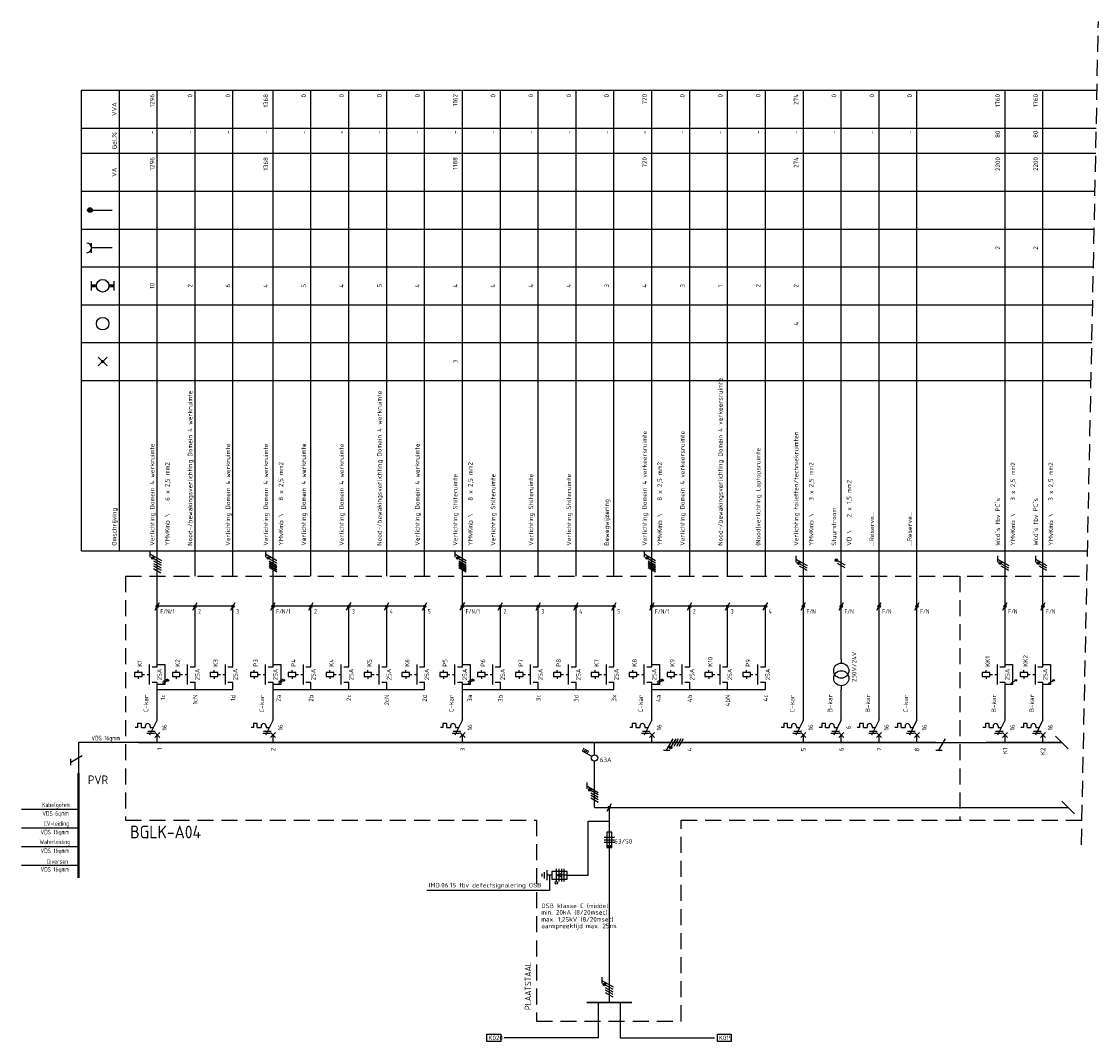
# Model space of a CAD drawing. Extents: x -1224 to 18134, y -20786 to 3554.
# Tile 62 of 88: x 9254 to 9681, y -1286 to -881. Entities that reach past the tile are written whole.
import ezdxf
from ezdxf.enums import TextEntityAlignment as Align

# ---------------------------------------------------------------- set-up
doc = ezdxf.new("R2010")
doc.units = 0
doc.linetypes.add('HIDDEN', pattern=[9.525, 6.35, -3.175])
doc.linetypes.add('STABI11', pattern=[2, 1, -1])
doc.layers.get('0').update_dxf_attribs({"linetype": 'CONTINUOUS'})
for name, color, linetype in [('BL$2----', 7, 'CONTINUOUS'), ('E-principe', 3, 'CONTINUOUS'), ('E-tekst', 2, 'CONTINUOUS'), ('EL$1----', 3, 'CONTINUOUS'), ('EL$1----_1LK-A08', 3, 'CONTINUOUS'), ('EL$1----_BGLK-A04', 3, 'CONTINUOUS'), ('EL6131--_KG', 3, 'CONTINUOUS'), ('kast', 1, 'CONTINUOUS')]:
    doc.layers.add(name, color=color, linetype=linetype)
doc.styles.add('BURO-018', font='ISO.shx', dxfattribs={"height": 1.8})
doc.styles.add('BURO-035', font='ISO.shx', dxfattribs={"height": 3.5})
doc.styles.add('BURO-050', font='ISO.shx', dxfattribs={"height": 5})
doc.styles.get("Standard").update_dxf_attribs({"font": 'iso.shx'})

# ---------------------------------------------------------------- blocks, each defined once
blk = doc.blocks.new('RAIL3')
at = {"color": 0, "linetype": 'Continuous'}
for p, q in [((-6, 0), (6, 0)), ((1.73, 3), (-0.87, -1.5)), ((2.98, 3), (0.48, 3))]:
    blk.add_line(p, q, dxfattribs=at)
blk = doc.blocks.new('HL3')
at = {"color": 0, "linetype": 'Continuous'}
for p, q in [((-3, 6.98), (-3, 4.48)), ((-3, 5.73), (1.5, 3.13)), ((1.5, 2.13), (-1.5, 3.87)), ((1.5, 1.13), (-1.5, 2.87)), ((1.5, 0.13), (-1.5, 1.87)), ((1.5, -0.87), (-1.5, 0.87))]:
    blk.add_line(p, q, dxfattribs=at)
at = {"color": 0, "linetype": 'Continuous', "const_width": 0.5}
blk.add_lwpolyline([(-1.68, 4.12, 1), (-2.18, 4.12, 1)], format="xyb", close=True, dxfattribs=at)
at = {"color": 0, "linetype": 'Continuous'}
blk.add_circle((-1.93, 4.12), 0.5, dxfattribs=at)
blk = doc.blocks.new('0302A1_')
at = {"color": 0, "linetype": 'Continuous'}
blk.add_line((-0.87, -1.5), (0.87, 1.5), dxfattribs=at)
at = {"color": 0, "const_width": 0.5}
blk.add_lwpolyline([(-0.25, 0, 1), (0.25, 0, 1)], format="xyb", close=True, dxfattribs=at)
at = {"color": 0, "linetype": 'Continuous'}
blk.add_circle((0, 0), 0.5, dxfattribs=at)
blk = doc.blocks.new('E00515')
at = {"color": 0, "linetype": 'Continuous'}
for p, q in [((6, 1.5), (0, 1.5)), ((0, 1.5), (0, -1.5)), ((0, 0), (4, 0)), ((1.25, -2.5), (1.25, 2.5)), ((2.25, -2.5), (2.25, 2.5)), ((4, 0), (2.5, 0.5)), ((2.5, -0.5), (4, 0)), ((3.25, -2.5), (3.25, 2.5)), ((4.25, -2.5), (4.25, 2.5)), ((6, -1.5), (6, 1.5)), ((6, 0), (8, 0)), ((8, -2), (8, 2)), ((9, -1.25), (9, 1.25)), ((10, -0.5), (10, 0.5)), ((0, -1.5), (6, -1.5))]:
    blk.add_line(p, q, dxfattribs=at)
blk.add_circle((4.25, 3), 0.5, dxfattribs=at)
blk = doc.blocks.new('00P')
at = {"color": 0, "linetype": 'Continuous'}
for p, q in [((0, 31), (3, 31)), ((3, 31), (3, 23)), ((3, 23), (0, 23))]:
    blk.add_line(p, q, dxfattribs=at)
blk = doc.blocks.new('L1')
at = {"color": 0, "linetype": 'Continuous'}
for p, q in [((-3, 73.98), (-3, 71.48)), ((-3, 72.73), (1.5, 70.13)), ((1.5, 69.13), (-1.5, 70.87)), ((1.5, 68.13), (-1.5, 69.87))]:
    blk.add_line(p, q, dxfattribs=at)
at = {"color": 0, "linetype": 'Continuous', "const_width": 0.5}
blk.add_lwpolyline([(-1.68, 71.12, 1), (-2.18, 71.12, 1)], format="xyb", close=True, dxfattribs=at)
at = {"color": 0, "linetype": 'Continuous'}
blk.add_circle((-1.93, 71.12), 0.5, dxfattribs=at)
blk = doc.blocks.new('L3')
at = {"color": 0, "linetype": 'Continuous'}
for p, q in [((-3, 75.98), (-3, 73.48)), ((-3, 74.73), (1.5, 72.13)), ((1.5, 71.13), (-1.5, 72.87)), ((1.5, 70.13), (-1.5, 71.87)), ((1.5, 69.13), (-1.5, 70.87)), ((1.5, 68.13), (-1.5, 69.87))]:
    blk.add_line(p, q, dxfattribs=at)
at = {"color": 0, "linetype": 'Continuous', "const_width": 0.5}
blk.add_lwpolyline([(-1.68, 73.12, 1), (-2.18, 73.12, 1)], format="xyb", close=True, dxfattribs=at)
at = {"color": 0, "linetype": 'Continuous'}
blk.add_circle((-1.93, 73.12), 0.5, dxfattribs=at)
blk = doc.blocks.new('B26')
at = {"color": 0, "linetype": 'Continuous'}
for p, q in [((0, 9), (0, 21)), ((0, 9), (-3, 3)), ((-7.75, 6), (-8.75, 6)), ((-7.75, 7.5), (-7.75, 6)), ((-6.25, 7.5), (-7.75, 7.5)), ((-6.25, 6), (-6.25, 7.5)), ((-6.25, 6), (-4.75, 6)), ((-4.75, 6.5), (-4.75, 6)), ((-3.75, 4.5), (-0.75, 4.5)), ((-2.75, 6.5), (-2.75, 6)), ((-2.75, 6), (-1.5, 6)), ((-4.125, 3.75), (-1.125, 3.75)), ((-1, 4), (1, 2)), ((-1, 2), (1, 4)), ((0, 0), (0, 3))]:
    blk.add_line(p, q, dxfattribs=at)
blk.add_arc((-3.75, 6.5), 1, 0, 180, dxfattribs=at)
at = {"color": 1, "style": 'BURO-018'}
blk.add_attdef('E_VRIJ1', (-3.548, 12), '', height=1.8, rotation=90, dxfattribs=at)
at = {"color": 1, "linetype": 'Continuous', "style": 'BURO-018'}
blk.add_attdef('E_IIA', text='', height=1.8, rotation=90, dxfattribs=at).set_placement((2, 6), align=Align.TOP_CENTER)
blk = doc.blocks.new('M2')
at = {"color": 0, "linetype": 'Continuous'}
for p, q in [((-3, 23), (-3, 31)), ((-2, 30), (0, 30)), ((0, 30), (0, 33)), ((-6, 27.75), (-9, 27.75)), ((-9, 27.75), (-9, 26.25)), ((-9, 26.25), (-6, 26.25)), ((-7.5, 27.75), (-7.5, 28.75)), ((-7.5, 26.25), (-7.5, 25.25)), ((-6, 26.25), (-6, 27.75)), ((-6, 27.25), (-6, 27.25)), ((-2, 24), (0, 24)), ((0, 21), (0, 24))]:
    blk.add_line(p, q, dxfattribs=at)
at = {"color": 0, "linetype": 'STABI11'}
blk.add_line((-6, 27), (-3, 27), dxfattribs=at)
at = {"color": 1, "linetype": 'Continuous', "style": 'BURO-018'}
blk.add_attdef('E_VRIJ1', (-6, 30), '', height=1.8, rotation=90, dxfattribs=at)
blk.add_attdef('E_IMS', text='', height=1.8, rotation=90, dxfattribs=at).set_placement((0, 27), align=Align.TOP_CENTER)
blk = doc.blocks.new('b1s')
at = {"color": 0, "linetype": 'Continuous'}
blk.add_line((0, 33), (0, 54), dxfattribs=at)
blk = doc.blocks.new('m1s')
at = {"color": 0, "linetype": 'Continuous'}
blk.add_line((0, 54), (0, 66), dxfattribs=at)
blk = doc.blocks.new('m1')
at = {"color": 0, "linetype": 'Continuous'}
blk.add_line((0, 21), (0, 33), dxfattribs=at)
blk = doc.blocks.new('M13')
at = {"color": 0, "linetype": 'Continuous'}
for p, q in [((0, 33), (0, 31.5)), ((0, 22.5), (0, 21))]:
    blk.add_line(p, q, dxfattribs=at)
for centre in [(0, 28.5), (0, 25.5)]:
    blk.add_circle(centre, 3, dxfattribs=at)
at = {"color": 1, "linetype": 'Continuous', "style": 'BURO-018'}
blk.add_attdef('E_VRIJ1', (6, 24), '', height=1.8, rotation=90, dxfattribs=at)
blk = doc.blocks.new('KOLNR1')
at = {"color": 0, "linetype": 'Continuous'}
for p, q in [((1.41, -1.41), (-1.41, 1.41)), ((-1.41, -1.41), (1.41, 1.41))]:
    blk.add_line(p, q, dxfattribs=at)
at = {"color": 0, "linetype": 'Continuous', "const_width": 0.5}
blk.add_lwpolyline([(-0.25, 0, 1), (0.25, 0, 1)], format="xyb", close=True, dxfattribs=at)
blk = doc.blocks.new('KOLNR3')
at = {"color": 0, "linetype": 'Continuous'}
blk.add_circle((0, 0), 2, dxfattribs=at)
blk = doc.blocks.new('KOLNR5')
at = {"color": 0, "linetype": 'Continuous'}
for p, q in [((-3.5, -1.5), (-3.5, 1.5)), ((3.5, 1.5), (3.5, -1.5))]:
    blk.add_line(p, q, dxfattribs=at)
at = {"color": 0, "linetype": 'Continuous', "const_width": 1}
for points in [[(-2, 0), (-3.5, 0)], [(2, 0), (3.5, 0)]]:
    blk.add_lwpolyline(points, dxfattribs=at)
at = {"color": 0, "linetype": 'Continuous'}
blk.add_circle((0, 0), 2, dxfattribs=at)
blk = doc.blocks.new('KOLNR6')
at = {"color": 0, "linetype": 'Continuous'}
for p, q in [((-3.5, -1.5), (-3.5, 1.5)), ((3, 0), (-3.5, 0))]:
    blk.add_line(p, q, dxfattribs=at)
blk.add_arc((-5, 0), 1.5, 270, 90, dxfattribs=at)
blk = doc.blocks.new('KOLNR8')
at = {"color": 0, "linetype": 'Continuous'}
blk.add_line((-4, 0), (3, 0), dxfattribs=at)
at = {"color": 0, "linetype": 'Continuous', "const_width": 0.75}
blk.add_lwpolyline([(-4, -0.375, 1), (-4, 0.375, 1)], format="xyb", close=True, dxfattribs=at)
at = {"color": 0, "linetype": 'Continuous'}
blk.add_circle((-4, 0), 0.75, dxfattribs=at)
blk = doc.blocks.new('1P')
at = {"color": 0, "linetype": 'Continuous'}
blk.add_line((1.5, 0.87), (-1.5, -0.87), dxfattribs=at)
blk = doc.blocks.new('vereffening')
at = {"layer": 'E-principe'}
for p, q in [((9276.8, -1193.67), (9254.23, -1193.67)), ((9276.79, -1201.07), (9254.23, -1201.07)), ((9276.8, -1208.46), (9254.24, -1208.46)), ((9276.79, -1215.86), (9254.23, -1215.86))]:
    blk.add_line(p, q, dxfattribs=at)
at = {"layer": 'E-principe', "const_width": 1}
blk.add_lwpolyline([(9276.8, -1179.2), (9276.8, -1220.83)], dxfattribs=at)
at = {"layer": 'E-tekst', "color": 1, "width": 0.8}
for s, p in [('Kabelgoten', (9262.38, -1192.73)), ('VDS 6qmm', (9262.49, -1196.16)), ('CV-leiding', (9263.1, -1200.18)), ('VDS 16qmm', (9261.77, -1203.55)), ('Waterleiding', (9261.36, -1207.42)), ('VDS 16qmm', (9261.77, -1210.95)), ('Diversen', (9264.23, -1215.2)), ('VDS 16qmm', (9261.77, -1218.34))]:
    blk.add_text(s, height=1.8, dxfattribs=at).set_placement(p)

msp = doc.modelspace()

# ---------------------------------------------------------------- linework, layer by layer
at = {"layer": 'E-principe'}
msp.add_line((9301.36, -1167.2), (9276.8, -1167.2), dxfattribs=at)
at = {"layer": 'EL$1----', "linetype": 'HIDDEN'}
msp.add_line((9673.98, -1207.71), (9680.72, -881.49), dxfattribs=at)
at = {"layer": 'EL$1----', "linetype": 'Continuous'}
for p, q in [((9580.36, -1096.91), (9577.36, -1095.18)), ((9580.36, -1097.91), (9577.36, -1096.18)), ((9481.15, -1171.95), (9481.15, -1167.2)), ((9616.36, -1167.2), (9636.23, -1167.2)), ((9476.4, -1170.54), (9477.1, -1169.33)), ((9480.07, -1172.66), (9476.4, -1170.54)), ((9477.01, -1170.89), (9477.71, -1169.68)), ((9477.61, -1171.24), (9478.31, -1170.03)), ((9478.22, -1171.59), (9478.92, -1170.38)), ((9481.15, -1192.89), (9481.15, -1174.62)), ((9478.63, -1219.76), (9478.63, -1198.36)), ((9485, -1204.73), (9489, -1204.73)), ((9485, -1205.73), (9489, -1205.73)), ((9489, -1206.73), (9485, -1206.73)), ((9488, -1202.73), (9486, -1202.73)), ((9486, -1202.73), (9486, -1208.73)), ((9488, -1208.73), (9488, -1202.73)), ((9486, -1208.73), (9488, -1208.73)), ((9484, -1260.19), (9484, -1262.69)), ((9484, -1261.44), (9488.5, -1264.04)), ((9488.5, -1265.04), (9485.5, -1263.31)), ((9488.5, -1266.04), (9485.5, -1264.31)), ((9488.5, -1267.04), (9485.5, -1265.31)), ((9488.5, -1268.04), (9485.5, -1266.31))]:
    msp.add_line(p, q, dxfattribs=at)
at = {"layer": 'EL$1----'}
for p, q in [((9322.97, -1113.2), (9307.97, -1113.2)), ((9337.97, -1113.2), (9322.97, -1113.2)), ((9368.86, -1113.2), (9353.86, -1113.2)), ((9383.86, -1113.2), (9368.86, -1113.2)), ((9398.86, -1113.2), (9383.86, -1113.2)), ((9413.86, -1113.2), (9398.86, -1113.2)), ((9443.86, -1113.2), (9428.86, -1113.2)), ((9458.86, -1113.2), (9443.86, -1113.2)), ((9473.86, -1113.2), (9458.86, -1113.2)), ((9488.86, -1113.2), (9473.86, -1113.2)), ((9518.86, -1113.2), (9503.86, -1113.2)), ((9533.86, -1113.2), (9518.86, -1113.2)), ((9548.86, -1113.2), (9533.86, -1113.2)), ((9668.77, -1169.73), (9663.7, -1164.67)), ((9481.15, -1192.89), (9668.73, -1192.89)), ((9487, -1192.89), (9487, -1270.17)), ((9671.26, -1195.42), (9666.19, -1190.36)), ((9478.63, -1198.36), (9487, -1198.36)), ((9463.26, -1219.76), (9463.26, -1225.77)), ((9470.26, -1219.76), (9478.63, -1219.76)), ((9463.26, -1225.77), (9414.76, -1225.77)), ((9482.64, -1270.17), (9482.64, -1284.21)), ((9491.36, -1270.17), (9491.36, -1284.21)), ((9482.64, -1284.21), (9445.31, -1284.21)), ((9491.36, -1284.21), (9528.69, -1284.21))]:
    msp.add_line(p, q, dxfattribs=at)
at = {"layer": 'EL$1----', "color": 1, "linetype": 'Continuous'}
for p, q in [((9617.54, -1170.2), (9620.13, -1165.7)), ((9616.29, -1170.2), (9618.79, -1170.2))]:
    msp.add_line(p, q, dxfattribs=at)
at = {"layer": 'EL$1----', "linetype": 'Continuous', "const_width": 0.5}
for points in [[(9577.18, -1094.93, 1), (9576.68, -1094.93, 1)], [(9485.32, -1263.06, 1), (9484.82, -1263.06, 1)]]:
    msp.add_lwpolyline(points, format="xyb", close=True, dxfattribs=at)
at = {"layer": 'EL$1----', "linetype": 'Continuous', "const_width": 0.7}
msp.add_lwpolyline([(9478, -1270.17), (9496, -1270.17)], dxfattribs=at)
at = {"layer": 'EL$1----', "linetype": 'Continuous'}
for centre, radius in [((9576.93, -1094.93), 0.5), ((9481.15, -1173.28), 1.25), ((9485.07, -1263.06), 0.5)]:
    msp.add_circle(centre, radius, dxfattribs=at)
at = {"layer": 'EL$1----'}
for centre in [(9312.24, -1142.54), (9358.13, -1142.54), (9433.13, -1142.54), (9508.13, -1142.54), (9648, -1142.54), (9663, -1142.54)]:
    msp.add_circle(centre, 0.283, dxfattribs=at)
at = {"layer": 'EL$1----', "linetype": 'Continuous'}
msp.add_solid([(9486, -1208.73), (9486, -1207.73), (9488, -1208.73), (9488, -1207.73)], dxfattribs=at)
at = {"layer": 'EL$1----_1LK-A08', "color": 2}
for p, q in [((9438.56, -1282.79), (9444.09, -1282.79)), ((9438.56, -1285.63), (9438.56, -1282.79)), ((9444.09, -1282.79), (9444.09, -1285.63)), ((9529.79, -1282.79), (9535.32, -1282.79)), ((9529.79, -1285.63), (9529.79, -1282.79)), ((9535.32, -1282.79), (9535.32, -1285.63)), ((9444.09, -1285.63), (9438.56, -1285.63)), ((9535.32, -1285.63), (9529.79, -1285.63))]:
    msp.add_line(p, q, dxfattribs=at)
at = {"layer": 'EL$1----_BGLK-A04', "color": 1}
for p, q in [((9277.97, -908.7), (9680.16, -908.7)), ((9277.97, -1091.2), (9277.97, -908.7)), ((9292.97, -1091.2), (9292.97, -908.7)), ((9277.97, -923.7), (9679.85, -923.7)), ((9277.97, -933.7), (9679.64, -933.7)), ((9277.97, -948.7), (9679.33, -948.7)), ((9277.97, -963.7), (9679.02, -963.7)), ((9277.97, -978.7), (9678.71, -978.7)), ((9277.97, -993.7), (9678.4, -993.7)), ((9277.97, -1008.7), (9678.1, -1008.7)), ((9277.97, -1023.7), (9677.79, -1023.7)), ((9277.97, -1091.2), (9676.39, -1091.2))]:
    msp.add_line(p, q, dxfattribs=at)
at = {"layer": 'EL$1----_BGLK-A04'}
for p, q in [((9307.97, -1101.2), (9307.97, -908.7)), ((9322.97, -1101.2), (9322.97, -908.7)), ((9337.97, -1101.2), (9337.97, -908.7)), ((9353.86, -1101.2), (9353.86, -908.7)), ((9368.86, -1101.2), (9368.86, -908.7)), ((9383.86, -1101.2), (9383.86, -908.7)), ((9398.86, -1101.2), (9398.86, -908.7)), ((9413.86, -1101.2), (9413.86, -908.7)), ((9428.86, -1101.2), (9428.86, -908.7)), ((9443.86, -1101.2), (9443.86, -908.7)), ((9458.86, -1101.2), (9458.86, -908.7)), ((9473.86, -1101.2), (9473.86, -908.7)), ((9488.86, -1101.2), (9488.86, -908.7)), ((9503.86, -1101.2), (9503.86, -908.7)), ((9518.86, -1101.2), (9518.86, -908.7)), ((9533.86, -1101.2), (9533.86, -908.7)), ((9548.86, -1101.2), (9548.86, -908.7)), ((9563.86, -1101.2), (9563.86, -908.7)), ((9578.86, -1101.2), (9578.86, -908.7)), ((9593.86, -1101.2), (9593.86, -908.7)), ((9608.86, -1101.2), (9608.86, -908.7)), ((9643.73, -1101.2), (9643.73, -908.7)), ((9658.73, -1101.2), (9658.73, -908.7)), ((9658.73, -1101.2), (9658.73, -908.7)), ((9307.97, -1146.2), (9322.97, -1146.2)), ((9322.97, -1146.2), (9337.97, -1146.2)), ((9353.86, -1146.2), (9368.86, -1146.2)), ((9368.86, -1146.2), (9383.86, -1146.2)), ((9383.86, -1146.2), (9398.86, -1146.2)), ((9398.86, -1146.2), (9413.86, -1146.2)), ((9428.86, -1146.2), (9488.86, -1146.2)), ((9503.86, -1146.2), (9548.86, -1146.2))]:
    msp.add_line(p, q, dxfattribs=at)
at = {"layer": 'EL$1----_BGLK-A04', "color": 1, "linetype": 'HIDDEN'}
for p, q in [((9295.36, -1101.2), (9676.18, -1101.2)), ((9295.36, -1101.2), (9295.36, -1197.93)), ((9625.87, -1101.2), (9625.87, -1197.93))]:
    msp.add_line(p, q, dxfattribs=at)
at = {"layer": 'EL$1----_BGLK-A04'}
for points in [[(9315.47, -1167.2, 0.7, 0.7, 0), (9300.47, -1167.2, 0.7, 0.7, 0)], [(9329.64, -1167.2, 0.7, 0.7, 0), (9314.64, -1167.2, 0.7, 0.7, 0)], [(9331.36, -1167.2, 0.7, 0.7, 0), (9316.36, -1167.2, 0.7, 0.7, 0)], [(9346.36, -1167.2, 0.7, 0.7, 0), (9331.36, -1167.2, 0.7, 0.7, 0)], [(9361.36, -1167.2, 0.7, 0.7, 0), (9346.36, -1167.2, 0.7, 0.7, 0)], [(9376.36, -1167.2, 0.7, 0.7, 0), (9361.36, -1167.2, 0.7, 0.7, 0)], [(9391.36, -1167.2, 0.7, 0.7, 0), (9376.36, -1167.2, 0.7, 0.7, 0)], [(9406.36, -1167.2, 0.7, 0.7, 0), (9391.36, -1167.2, 0.7, 0.7, 0)], [(9421.36, -1167.2, 0.7, 0.7, 0), (9406.36, -1167.2, 0.7, 0.7, 0)], [(9436.36, -1167.2, 0.7, 0.7, 0), (9421.36, -1167.2, 0.7, 0.7, 0)], [(9451.36, -1167.2, 0.7, 0.7, 0), (9436.36, -1167.2, 0.7, 0.7, 0)], [(9466.36, -1167.2, 0.7, 0.7, 0), (9451.36, -1167.2, 0.7, 0.7, 0)], [(9481.36, -1167.2, 0.7, 0.7, 0), (9466.36, -1167.2, 0.7, 0.7, 0)], [(9496.36, -1167.2, 0.7, 0.7, 0), (9481.36, -1167.2, 0.7, 0.7, 0)], [(9511.36, -1167.2, 0.7, 0.7, 0), (9496.36, -1167.2, 0.7, 0.7, 0)], [(9526.36, -1167.2, 0.7, 0.7, 0), (9511.36, -1167.2, 0.7, 0.7, 0)], [(9541.36, -1167.2, 0.7, 0.7, 0), (9526.36, -1167.2, 0.7, 0.7, 0)], [(9556.36, -1167.2, 0.7, 0.7, 0), (9541.36, -1167.2, 0.7, 0.7, 0)], [(9571.36, -1167.2, 0.7, 0.7, 0), (9556.36, -1167.2, 0.7, 0.7, 0)], [(9586.36, -1167.2, 0.7, 0.7, 0), (9571.36, -1167.2, 0.7, 0.7, 0)], [(9601.36, -1167.2, 0.7, 0.7, 0), (9586.36, -1167.2, 0.7, 0.7, 0)], [(9616.36, -1167.2, 0.7, 0.7, 0), (9601.36, -1167.2, 0.7, 0.7, 0)], [(9651.23, -1167.2, 0.7, 0.7, 0), (9636.23, -1167.2, 0.7, 0.7, 0)], [(9666.23, -1167.2, 0.7, 0.7, 0), (9651.23, -1167.2, 0.7, 0.7, 0)]]:
    msp.add_lwpolyline(points, format="xyseb", dxfattribs=at)
at = {"layer": 'EL6131--_KG'}
for p, q in [((9352.36, -1095.86), (9355.36, -1097.6)), ((9427.36, -1095.8), (9430.36, -1097.54)), ((9502.36, -1095.87), (9505.36, -1097.6)), ((9306.44, -1098.24), (9309.44, -1099.98)), ((9352.36, -1096.86), (9355.36, -1098.6)), ((9352.36, -1097.86), (9355.36, -1099.6)), ((9427.36, -1096.8), (9430.36, -1098.54)), ((9427.36, -1097.8), (9430.36, -1099.54)), ((9502.36, -1096.87), (9505.36, -1098.6)), ((9502.36, -1097.87), (9505.36, -1099.6))]:
    msp.add_line(p, q, dxfattribs=at)
at = {"layer": 'kast', "color": 1, "linetype": 'HIDDEN'}
for p, q in [((9295.36, -1197.93), (9458.16, -1197.93)), ((9515.4, -1197.93), (9674.18, -1197.93))]:
    msp.add_line(p, q, dxfattribs=at)
at = {"layer": 'kast', "linetype": 'HIDDEN'}
for p, q in [((9458.16, -1197.93), (9458.16, -1277.59)), ((9515.4, -1277.59), (9515.4, -1197.93)), ((9458.16, -1277.59), (9515.4, -1277.59))]:
    msp.add_line(p, q, dxfattribs=at)

# ---------------------------------------------------------------- block references
at = {"layer": 'BL$2----'}
msp.add_blockref('vereffening', (0, 0), dxfattribs=at)
at = {"layer": 'E-principe', "xscale": -1, "rotation": 90}
msp.add_blockref('RAIL3', (9276.8, -1173.2), dxfattribs=at)
at = {"layer": 'EL$1----'}
for name, p in [('L3', (9308.1, -1167.2)), ('L3', (9353.86, -1167.2)), ('L3', (9428.86, -1167.2)), ('L3', (9503.86, -1167.2)), ('L1', (9563.86, -1167.2)), ('L1', (9643.73, -1167.2)), ('L1', (9658.73, -1167.2)), ('0302A1_', (9307.97, -1113.2)), ('0302A1_', (9322.97, -1113.2)), ('0302A1_', (9337.97, -1113.2)), ('0302A1_', (9353.86, -1113.2)), ('0302A1_', (9368.86, -1113.2)), ('0302A1_', (9383.86, -1113.2)), ('0302A1_', (9398.86, -1113.2)), ('0302A1_', (9413.86, -1113.2)), ('0302A1_', (9428.86, -1113.2)), ('0302A1_', (9443.86, -1113.2)), ('0302A1_', (9458.86, -1113.2)), ('0302A1_', (9473.86, -1113.2)), ('0302A1_', (9488.86, -1113.2)), ('0302A1_', (9503.86, -1113.2)), ('0302A1_', (9518.86, -1113.2)), ('0302A1_', (9533.86, -1113.2)), ('0302A1_', (9548.86, -1113.2)), ('0302A1_', (9563.86, -1113.2)), ('0302A1_', (9578.86, -1113.2)), ('0302A1_', (9593.86, -1113.2)), ('0302A1_', (9608.86, -1113.2)), ('0302A1_', (9643.73, -1113.2)), ('0302A1_', (9658.73, -1113.2)), ('00P', (9307.97, -1167.2)), ('00P', (9353.86, -1167.2)), ('00P', (9428.86, -1167.2)), ('00P', (9503.86, -1167.2)), ('00P', (9643.73, -1167.2)), ('00P', (9658.73, -1167.2)), ('HL3', (9481.15, -1190.05)), ('0302A1_', (9487, -1192.89))]:
    msp.add_blockref(name, p, dxfattribs=at)
at = {"layer": 'EL$1----', "xscale": 0.6399999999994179, "yscale": 0.6399999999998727, "zscale": 0.6400000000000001}
for p in [(9311.05, -1142.63), (9311.05, -1143.23), (9356.94, -1142.63), (9356.94, -1143.23), (9431.94, -1142.63), (9431.94, -1143.23), (9506.94, -1142.63), (9506.94, -1143.23), (9646.82, -1143.23), (9661.82, -1143.23)]:
    msp.add_blockref('1P', p, dxfattribs=at)
at = {"layer": 'EL$1----', "color": 1, "rotation": 90}
msp.add_blockref('HL3', (9515.42, -1167.2), dxfattribs=at)
at = {"layer": 'EL$1----', "rotation": 180}
msp.add_blockref('E00515', (9470.26, -1219.76), dxfattribs=at)
at = {"layer": 'EL$1----_BGLK-A04', "xscale": 1.25, "yscale": 1.25, "zscale": 1.25}
for name, p in [('KOLNR8', (9286.36, -956.2)), ('KOLNR6', (9286.36, -971.2)), ('KOLNR5', (9286.36, -986.2)), ('KOLNR3', (9286.36, -1001.2)), ('KOLNR1', (9286.36, -1016.2))]:
    msp.add_blockref(name, p, dxfattribs=at)
at = {"layer": 'EL$1----_BGLK-A04'}
for name, p in [('m1s', (9307.97, -1167.2)), ('m1s', (9353.86, -1167.2)), ('m1s', (9428.86, -1167.2)), ('m1s', (9503.86, -1167.2)), ('m1s', (9563.86, -1167.2)), ('m1s', (9578.86, -1167.2)), ('m1s', (9593.86, -1167.2)), ('m1s', (9608.86, -1167.2)), ('m1s', (9643.73, -1167.2)), ('m1s', (9658.73, -1167.2)), ('b1s', (9307.97, -1167.2)), ('b1s', (9322.97, -1167.2)), ('b1s', (9337.97, -1167.2)), ('b1s', (9353.86, -1167.2)), ('b1s', (9368.86, -1167.2)), ('b1s', (9383.86, -1167.2)), ('b1s', (9398.86, -1167.2)), ('b1s', (9413.86, -1167.2)), ('b1s', (9428.86, -1167.2)), ('b1s', (9443.86, -1167.2)), ('b1s', (9458.86, -1167.2)), ('b1s', (9473.86, -1167.2)), ('b1s', (9488.86, -1167.2)), ('b1s', (9503.86, -1167.2)), ('b1s', (9518.86, -1167.2)), ('b1s', (9533.86, -1167.2)), ('b1s', (9548.86, -1167.2)), ('b1s', (9563.86, -1167.2)), ('b1s', (9578.86, -1167.2)), ('b1s', (9593.86, -1167.2)), ('b1s', (9608.86, -1167.2)), ('b1s', (9643.73, -1167.2)), ('b1s', (9658.73, -1167.2)), ('m1', (9563.86, -1167.2)), ('m1', (9593.86, -1167.2)), ('m1', (9608.86, -1167.2))]:
    msp.add_blockref(name, p, dxfattribs=at)
for name, p, values in [('M2', (9307.97, -1167.2), {'E_IMS': '25A', 'E_VRIJ1': 'K1'}), ('M2', (9322.97, -1167.2), {'E_IMS': '25A', 'E_VRIJ1': 'K2'}), ('M2', (9337.97, -1167.2), {'E_IMS': '25A', 'E_VRIJ1': 'K3'}), ('M2', (9353.86, -1167.2), {'E_IMS': '25A', 'E_VRIJ1': 'P3'}), ('M2', (9368.86, -1167.2), {'E_IMS': '25A', 'E_VRIJ1': 'P4'}), ('M2', (9383.86, -1167.2), {'E_IMS': '25A', 'E_VRIJ1': 'K4'}), ('M2', (9398.86, -1167.2), {'E_IMS': '25A', 'E_VRIJ1': 'K5'}), ('M2', (9413.86, -1167.2), {'E_IMS': '25A', 'E_VRIJ1': 'K6'}), ('M2', (9428.86, -1167.2), {'E_IMS': '25A', 'E_VRIJ1': 'P5'}), ('M2', (9443.86, -1167.2), {'E_IMS': '25A', 'E_VRIJ1': 'P6'}), ('M2', (9458.86, -1167.2), {'E_IMS': '25A', 'E_VRIJ1': 'P7'}), ('M2', (9473.86, -1167.2), {'E_IMS': '25A', 'E_VRIJ1': 'P8'}), ('M2', (9488.86, -1167.2), {'E_IMS': '25A', 'E_VRIJ1': 'K7'}), ('M2', (9503.86, -1167.2), {'E_IMS': '25A', 'E_VRIJ1': 'K8'}), ('M2', (9518.86, -1167.2), {'E_IMS': '25A', 'E_VRIJ1': 'K9'}), ('M2', (9533.86, -1167.2), {'E_IMS': '25A', 'E_VRIJ1': 'K10'}), ('M2', (9548.86, -1167.2), {'E_IMS': '25A', 'E_VRIJ1': 'P9'}), ('M13', (9578.86, -1167.2), {'E_VRIJ1': '230V/24V'}), ('M2', (9643.73, -1167.2), {'E_IMS': '25A', 'E_VRIJ1': 'KK1'}), ('M2', (9658.73, -1167.2), {'E_IMS': '25A', 'E_VRIJ1': 'KK2'}), ('B26', (9307.97, -1167.2), {'E_IIA': '16', 'E_VRIJ1': 'C-kar'}), ('B26', (9353.86, -1167.2), {'E_IIA': '16', 'E_VRIJ1': 'C-kar'}), ('B26', (9428.86, -1167.2), {'E_IIA': '16', 'E_VRIJ1': 'C-kar'}), ('B26', (9503.86, -1167.2), {'E_IIA': '16', 'E_VRIJ1': 'C-kar'}), ('B26', (9563.86, -1167.2), {'E_IIA': '16', 'E_VRIJ1': 'C-kar'}), ('B26', (9578.86, -1167.2), {'E_IIA': '6', 'E_VRIJ1': 'B-kar'}), ('B26', (9593.86, -1167.2), {'E_IIA': '16', 'E_VRIJ1': 'B-kar'}), ('B26', (9608.86, -1167.2), {'E_IIA': '16', 'E_VRIJ1': 'C-kar'}), ('B26', (9643.73, -1167.2), {'E_IIA': '16', 'E_VRIJ1': 'B-kar'}), ('B26', (9658.73, -1167.2), {'E_IIA': '16', 'E_VRIJ1': 'B-kar'})]:
    msp.add_blockref(name, p, dxfattribs=at).add_auto_attribs(values)

# ---------------------------------------------------------------- texts
at = {"layer": 'E-principe', "color": 2, "style": 'BURO-035'}
msp.add_text('PVR', height=3.5, dxfattribs=at).set_placement((9280.5, -1183.72))
at = {"layer": 'E-tekst', "color": 1, "width": 0.8}
for s, p in [('F/N/1', (9309.22, -1116.1)), ('2', (9324.22, -1116.1)), ('3', (9339.22, -1116.1)), ('F/N/1', (9355.11, -1116.1)), ('2', (9370.11, -1116.1)), ('3', (9385.11, -1116.1)), ('4', (9400.11, -1116.1)), ('5', (9415.11, -1116.1)), ('F/N/1', (9430.11, -1116.1)), ('2', (9445.11, -1116.1)), ('3', (9460.11, -1116.1)), ('4', (9475.11, -1116.1)), ('5', (9490.11, -1116.1)), ('F/N/1', (9505.11, -1116.1)), ('2', (9520.11, -1116.1)), ('3', (9535.11, -1116.1)), ('4', (9550.11, -1116.1)), ('F/N', (9565.11, -1116.1)), ('F/N', (9580.11, -1116.1)), ('F/N', (9595.11, -1116.1)), ('F/N', (9610.11, -1116.1)), ('F/N', (9644.98, -1116.1)), ('F/N', (9659.98, -1116.1)), ('VDS 16qmm', (9281.94, -1166.29))]:
    msp.add_text(s, height=1.8, dxfattribs=at).set_placement(p)
at = {"layer": 'EL$1----', "color": 1, "style": 'BURO-018'}
msp.add_text('63A', height=1.8, dxfattribs=at).set_placement((9485.57, -1173.12), align=Align.TOP_CENTER)
msp.add_text('63/50', height=1.8, dxfattribs=at).set_placement((9496.1, -1205.42), align=Align.TOP_RIGHT)
for s, p in [('IMD.06.15 tbv defectsignalering OSB', (9415.54, -1224.6)), ('OSB klasse C (middel)', (9460.07, -1232.77)), ('min. 20kA (8/20msec)', (9460.07, -1235.35)), ('max. 1,25kV (8/20msec)', (9460.07, -1238.14)), ('aanspreektijd max. 25ns', (9460.07, -1240.74))]:
    msp.add_text(s, height=1.8, dxfattribs=at).set_placement(p)
for s, p in [('K020', (9439.09, -1283.28)), ('K019', (9530.33, -1283.28))]:
    msp.add_text(s, height=1.8, dxfattribs=at).set_placement(p, align=Align.TOP_LEFT)
at = {"layer": 'EL$1----_BGLK-A04', "color": 1, "style": 'BURO-018'}
for s, p in [('1296', (9306.86, -910.2)), ('0', (9321.86, -910.2)), ('0', (9336.86, -910.2)), ('1368', (9351.86, -910.2)), ('0', (9366.86, -910.2)), ('0', (9381.86, -910.2)), ('0', (9396.86, -910.2)), ('0', (9411.86, -910.2)), ('1162', (9426.86, -910.2)), ('0', (9441.86, -910.2)), ('0', (9456.86, -910.2)), ('0', (9471.86, -910.2)), ('0', (9486.86, -910.2)), ('720', (9501.86, -910.2)), ('0', (9516.86, -910.2)), ('0', (9531.86, -910.2)), ('0', (9546.86, -910.2)), ('274', (9561.86, -910.2)), ('0', (9576.86, -910.2)), ('0', (9591.86, -910.2)), ('0', (9606.86, -910.2)), ('1760', (9641.73, -910.2)), ('1760', (9656.73, -910.2)), ('-', (9306.86, -924.7)), ('-', (9321.86, -924.7)), ('-', (9336.86, -924.7)), ('-', (9351.86, -924.7)), ('-', (9366.86, -924.7)), ('-', (9381.86, -924.7)), ('-', (9396.86, -924.7)), ('-', (9411.86, -924.7)), ('-', (9426.86, -924.7)), ('-', (9441.86, -924.7)), ('-', (9456.86, -924.7)), ('-', (9471.86, -924.7)), ('-', (9486.86, -924.7)), ('-', (9501.86, -924.7)), ('-', (9516.86, -924.7)), ('-', (9531.86, -924.7)), ('-', (9546.86, -924.7)), ('-', (9561.86, -924.7)), ('-', (9576.86, -924.7)), ('-', (9591.86, -924.7)), ('-', (9606.86, -924.7)), ('80', (9641.73, -924.7)), ('80', (9656.73, -924.7)), ('1296', (9306.86, -935.2)), ('1368', (9351.86, -935.2)), ('1188', (9426.86, -935.2)), ('720', (9501.86, -935.2)), ('274', (9561.86, -935.2)), ('2200', (9641.73, -935.2)), ('2200', (9656.73, -935.2))]:
    msp.add_text(s, height=1.8, rotation=90, dxfattribs=at).set_placement(p, align=Align.RIGHT)
for s, p in [('VVA', (9291.86, -916.2)), ('Gel.%', (9291.86, -928.7)), ('VA', (9291.86, -941.2)), ('2', (9641.73, -971.2)), ('2', (9656.73, -971.2)), ('10', (9306.86, -986.2)), ('2', (9321.86, -986.2)), ('6', (9336.86, -986.2)), ('4', (9351.86, -986.2)), ('5', (9366.86, -986.2)), ('4', (9381.86, -986.2)), ('5', (9396.86, -986.2)), ('4', (9411.86, -986.2)), ('4', (9426.86, -986.2)), ('4', (9441.86, -986.2)), ('4', (9456.86, -986.2)), ('4', (9471.86, -986.2)), ('3', (9486.86, -986.2)), ('4', (9501.86, -986.2)), ('3', (9516.86, -986.2)), ('1', (9531.86, -986.2)), ('2', (9546.86, -986.2)), ('2', (9561.86, -986.2)), ('4', (9561.86, -1001.2)), ('3', (9426.86, -1016.2))]:
    msp.add_text(s, height=1.8, rotation=90, dxfattribs=at).set_placement(p, align=Align.CENTER)
for s, p in [('Nood-/bewakingsverlichting Domein 4 verkeersruimte', (9531.86, -1089.2)), ('Nood-/bewakingsverlichting Domein 4 werkruimte', (9321.86, -1089.2)), ('Nood-/bewakingsverlichting Domein 4 werkruimte', (9396.86, -1089.2)), ('Verlichting Domein 4 verkeersruimte', (9501.86, -1089.2)), ('Verlichting Domein 4 verkeersruimte', (9516.86, -1089.2)), ('Verlichting toiletten/techniekruimten', (9561.86, -1089.2)), ('Verlichting Domein 4 werkruimte', (9306.86, -1089.2)), ('Verlichting Domein 4 werkruimte', (9336.86, -1089.2)), ('Verlichting Domein 4 werkruimte', (9351.86, -1089.2)), ('Verlichting Domein 4 werkruimte', (9366.86, -1089.2)), ('Verlichting Domein 4 werkruimte', (9381.86, -1089.2)), ('Verlichting Domein 4 werkruimte', (9411.86, -1089.2)), ('(Nood)verlichting Laptopsruimte', (9546.86, -1089.2)), ('YMvKmb \\    6 x 2,5 mm2', (9312.86, -1089.2)), ('YMvKmb \\    8 x 2,5 mm2', (9357.86, -1089.2)), ('Verlichting Stilteruimte', (9426.86, -1089.2)), ('YMvKmb \\    8 x 2,5 mm2', (9432.86, -1089.2)), ('Verlichting Stilteruimte', (9441.86, -1089.2)), ('Verlichting Stilteruimte', (9456.86, -1089.2)), ('Verlichting Stilteruimte', (9471.86, -1089.2)), ('YMvKmb \\    8 x 2,5 mm2', (9507.86, -1089.2)), ('YMvKmb \\    3 x 2,5 mm2', (9567.86, -1089.2)), ('YMvKmb \\    3 x 2,5 mm2', (9647.73, -1089.2)), ('YMvKmb \\    3 x 2,5 mm2', (9662.73, -1089.2)), ('VD \\    2 x 1,5 mm2', (9582.86, -1089.2)), ('Omschrijving', (9291.86, -1089.2)), ('Bewegwijzering', (9486.86, -1089.2)), ('Wcd`s tbv PC`s', (9641.73, -1089.2)), ('Wcd`s tbv PC`s', (9656.73, -1089.2)), ('Stuurstroom', (9576.86, -1089.2)), ('...Reserve...', (9591.86, -1089.2)), ('...Reserve...', (9606.86, -1089.2))]:
    msp.add_text(s, height=1.8, rotation=90, dxfattribs=at).set_placement(p)
for s, p in [('1c', (9310.18, -1148.2)), ('1cN', (9322.97, -1148.2)), ('1d', (9337.97, -1148.2)), ('2a', (9355.99, -1148.2)), ('2b', (9368.86, -1148.2)), ('2c', (9383.86, -1148.2)), ('2cN', (9398.86, -1148.2)), ('2d', (9413.86, -1148.2)), ('3a', (9431.72, -1148.2)), ('3b', (9443.86, -1148.2)), ('3c', (9458.86, -1148.2)), ('3d', (9473.86, -1148.2)), ('3x', (9488.86, -1148.2)), ('4a', (9506.44, -1148.2)), ('4b', (9518.86, -1148.2)), ('4bN', (9533.86, -1148.2)), ('4c', (9548.86, -1148.2)), ('1', (9308.86, -1169.2)), ('2', (9353.86, -1169.2)), ('3', (9428.86, -1169.2)), ('4', (9518.86, -1169.2)), ('5', (9563.86, -1169.2)), ('6', (9578.86, -1169.2)), ('7', (9593.86, -1169.2)), ('8', (9608.86, -1169.2)), ('K1', (9643.73, -1169.2)), ('K2', (9658.73, -1169.2))]:
    msp.add_text(s, height=1.8, rotation=90, dxfattribs=at).set_placement(p, align=Align.MIDDLE_RIGHT)
at = {"layer": 'kast', "color": 2, "style": 'BURO-050'}
msp.add_text('BGLK-A04', height=5, dxfattribs=at).set_placement((9325.34, -1202.63), align=Align.MIDDLE_RIGHT)
at = {"layer": 'kast', "color": 2, "linetype": 'HIDDEN', "style": 'BURO-018'}
msp.add_text('PLAATSTAAL', height=2.5, rotation=90, dxfattribs=at).set_placement((9454.79, -1254.14), align=Align.MIDDLE_RIGHT)

doc.saveas('drawing.dxf')
